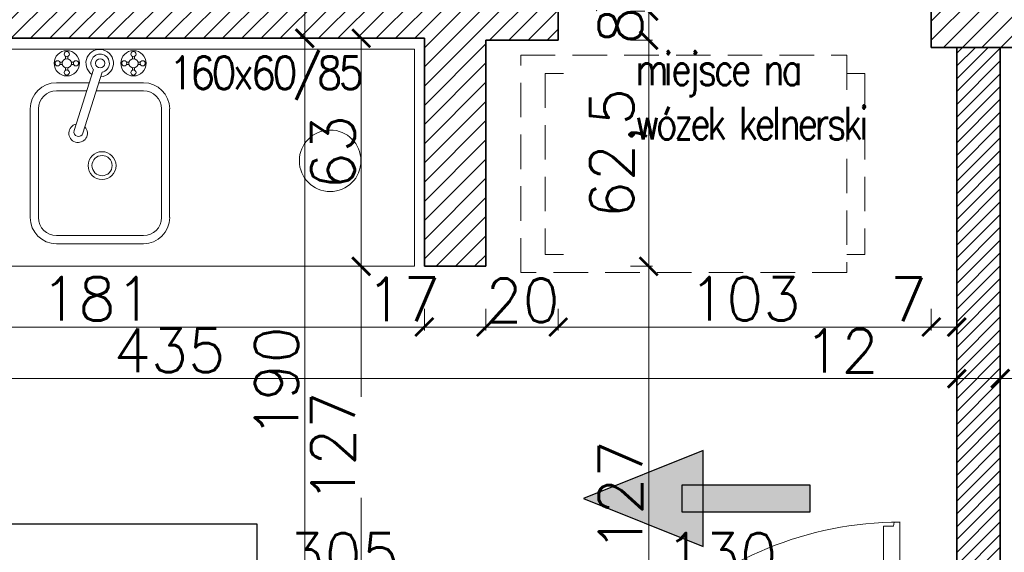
# Model space of a CAD drawing. Header units: millimetres. Extents: x -740 to 33545, y -26688 to 22494.
# Tile 115 of 256: x 9620 to 9891, y 10653 to 10800. Entities that reach past the tile are written whole.
import ezdxf
from ezdxf.lldxf.tags import DXFTag

# ---------------------------------------------------------------- set-up
doc = ezdxf.new("R2010")
doc.units = ezdxf.units.MM
doc.header["$MEASUREMENT"] = 0
doc.linetypes.add('DASHED2', pattern=[9.525, 6.35, -3.175])
doc.layers.get('Defpoints').update_dxf_attribs({"color": 252})
for name, color, linetype in [('_I_EKO_PODKLAD 3', 252, 'Continuous'), ('stolarka', 252, 'Continuous'), ('tabelki opis', 252, 'Continuous')]:
    doc.layers.add(name, color=color, linetype=linetype)
for name, color, linetype, lineweight in [('A_istniejące ściany', 252, 'Continuous', 35), ('A_projektowane sciany', 252, 'Continuous', 35), ('A_wyposażenie', 252, 'Continuous', 9), ('l.wypełnien', 252, 'Continuous', 5), ('wymiarowanie', 252, 'Continuous', 9)]:
    doc.layers.add(name, color=color, linetype=linetype, lineweight=lineweight)
doc.styles.add('1-100', font='simplex.shx', dxfattribs={"width": 0.8, "height": 15})
doc.styles.add('1-500', font='simplex.shx', dxfattribs={"width": 0.9, "height": 70})
doc.styles.add('styl2', font='simplex.shx')
tags = doc.linetypes.add('ICAD_ISO03W100', pattern=[30, 12, -18]).pattern_tags.tags
tags[6:7] = [DXFTag(74, 4), DXFTag(75, 0), DXFTag(340, '0'), DXFTag(46, 1.0), DXFTag(50, 0.0), DXFTag(44, 0.0), DXFTag(45, 0.0)]
tags[4:5] = [DXFTag(74, 4), DXFTag(75, 0), DXFTag(340, '0'), DXFTag(46, 1.0), DXFTag(50, 0.0), DXFTag(44, 0.0), DXFTag(45, 0.0)]
doc.dimstyles.new('Skala 1-50', dxfattribs={"dimtxt": 12, "dimasz": 5, "dimexe": 1, "dimexo": 1, "dimgap": 1.5, "dimtad": 1, "dimdec": 1, "dimrnd": 0.5, "dimtxsty": 'styl2', "dimblk": 'ARCHTICK', "dimcen": 5, "dimadec": 0, "dimazin": 0, "dimtfac": 1, "dimtdec": 1, "dimtmove": 1, "dimatfit": 3, "dimldrblk": 'ARCHTICK', "dimfxl": 0, "dimlwd": -1, "dimlwe": -1, "dimarcsym": 0})

# ---------------------------------------------------------------- blocks, each defined once
blk = doc.blocks.new('_ArchTick')
at = {"color": 0, "linetype": 'ByBlock', "const_width": 0.15}
blk.add_lwpolyline([(-0.5, -0.5), (0.5, 0.5)], dxfattribs=at)
blk = doc.blocks.new('*D2230')
at = {"layer": 'Defpoints', "color": 0}
for p in [(9878.23, 10718.85), (9443.47, 10717.39), (9878.23, 10700.5)]:
    blk.add_point(p, dxfattribs=at)
at = {"layer": 'wymiarowanie', "color": 0}
for p, q in [((9443.47, 10705.5), (9443.47, 10699.5)), ((9878.23, 10705.5), (9878.23, 10699.5)), ((9443.47, 10700.5), (9878.23, 10700.5))]:
    blk.add_line(p, q, dxfattribs=at)
at = {"layer": 'wymiarowanie', "color": 0, "xscale": 5, "yscale": 5, "zscale": 5, "rotation": 180}
blk.add_blockref('_ArchTick', (9443.47, 10700.5), dxfattribs=at)
at = {"layer": 'wymiarowanie', "color": 0, "xscale": 5, "yscale": 5, "zscale": 5}
blk.add_blockref('_ArchTick', (9878.23, 10700.5), dxfattribs=at)
at = {"layer": 'wymiarowanie', "color": 0, "insert": (9660.85, 10708.3), "char_height": 12, "attachment_point": 5, "style": 'styl2'}
blk.add_mtext('435', dxfattribs=at)
blk = doc.blocks.new('*D2231')
at = {"layer": 'Defpoints', "color": 0}
for p in [(9878.23, 10718.85), (9890.23, 10720.76), (9890.23, 10700.5)]:
    blk.add_point(p, dxfattribs=at)
at = {"layer": 'wymiarowanie', "color": 0}
for p, q in [((9878.23, 10705.5), (9878.23, 10699.5)), ((9890.23, 10705.5), (9890.23, 10699.5)), ((9878.23, 10700.5), (9837.11, 10700.5)), ((9878.23, 10700.5), (9890.23, 10700.5))]:
    blk.add_line(p, q, dxfattribs=at)
at = {"layer": 'wymiarowanie', "color": 0, "xscale": 5, "yscale": 5, "zscale": 5, "rotation": 180}
blk.add_blockref('_ArchTick', (9878.23, 10700.5), dxfattribs=at)
at = {"layer": 'wymiarowanie', "color": 0, "xscale": 5, "yscale": 5, "zscale": 5}
blk.add_blockref('_ArchTick', (9890.23, 10700.5), dxfattribs=at)
at = {"layer": 'wymiarowanie', "color": 0, "insert": (9846.37, 10708.15), "char_height": 12, "attachment_point": 5, "style": 'styl2'}
blk.add_mtext('12', dxfattribs=at)
blk = doc.blocks.new('*D2232')
at = {"layer": 'Defpoints', "color": 0}
for p in [(10052.23, 10727.2), (9890.23, 10720.76), (10052.23, 10700.5)]:
    blk.add_point(p, dxfattribs=at)
at = {"layer": 'wymiarowanie', "color": 0}
for p, q in [((9890.23, 10705.5), (9890.23, 10699.5)), ((10052.23, 10705.5), (10052.23, 10699.5)), ((9890.23, 10700.5), (10052.23, 10700.5))]:
    blk.add_line(p, q, dxfattribs=at)
at = {"layer": 'wymiarowanie', "color": 0, "xscale": 5, "yscale": 5, "zscale": 5, "rotation": 180}
blk.add_blockref('_ArchTick', (9890.23, 10700.5), dxfattribs=at)
at = {"layer": 'wymiarowanie', "color": 0, "xscale": 5, "yscale": 5, "zscale": 5}
blk.add_blockref('_ArchTick', (10052.23, 10700.5), dxfattribs=at)
at = {"layer": 'wymiarowanie', "color": 0, "insert": (9971.23, 10708.3), "char_height": 12, "attachment_point": 5, "style": 'styl2'}
blk.add_mtext('162', dxfattribs=at)
blk = doc.blocks.new('*D2245')
at = {"layer": 'Defpoints', "color": 0}
for p in [(9713.4, 10834.32), (9698.22, 10794.52), (9713.4, 10794.52)]:
    blk.add_point(p, dxfattribs=at)
at = {"layer": 'wymiarowanie', "color": 0}
for p, q in [((9703.22, 10834.32), (9697.22, 10834.32)), ((9698.22, 10834.32), (9698.22, 10794.52)), ((9703.22, 10794.52), (9697.22, 10794.52))]:
    blk.add_line(p, q, dxfattribs=at)
at = {"layer": 'wymiarowanie', "color": 0, "xscale": 5, "yscale": 5, "zscale": 5}
for p, rotation in [((9698.22, 10834.32), 90), ((9698.22, 10794.52), 270)]:
    blk.add_blockref('_ArchTick', p, dxfattribs=dict(at, rotation=rotation))
at = {"layer": 'wymiarowanie', "color": 0, "insert": (9690.42, 10814.42), "char_height": 12, "attachment_point": 5, "rotation": 90, "style": 'styl2'}
blk.add_mtext('40', dxfattribs=at)
blk = doc.blocks.new('*D2246')
at = {"layer": 'Defpoints', "color": 0}
for p in [(9713.4, 10794.52), (9698.22, 10604.52), (9731.23, 10604.52)]:
    blk.add_point(p, dxfattribs=at)
at = {"layer": 'wymiarowanie', "color": 0}
for p, q in [((9703.22, 10794.52), (9697.22, 10794.52)), ((9698.22, 10794.52), (9698.22, 10604.52)), ((9703.22, 10604.52), (9697.22, 10604.52))]:
    blk.add_line(p, q, dxfattribs=at)
at = {"layer": 'wymiarowanie', "color": 0, "xscale": 5, "yscale": 5, "zscale": 5}
for p, rotation in [((9698.22, 10794.52), 90), ((9698.22, 10604.52), 270)]:
    blk.add_blockref('_ArchTick', p, dxfattribs=dict(at, rotation=rotation))
at = {"layer": 'wymiarowanie', "color": 0, "insert": (9690.42, 10699.52), "char_height": 12, "attachment_point": 5, "rotation": 90, "style": 'styl2'}
blk.add_mtext('190', dxfattribs=at)
blk = doc.blocks.new('*D2558')
at = {"layer": 'Defpoints', "color": 0}
for p in [(9550.47, 10737.08), (9731.23, 10737.08), (9731.23, 10714.75)]:
    blk.add_point(p, dxfattribs=at)
at = {"layer": 'wymiarowanie', "color": 0}
for p, q in [((9550.47, 10719.75), (9550.47, 10713.75)), ((9731.23, 10719.75), (9731.23, 10713.75)), ((9550.47, 10714.75), (9731.23, 10714.75))]:
    blk.add_line(p, q, dxfattribs=at)
at = {"layer": 'wymiarowanie', "color": 0, "xscale": 5, "yscale": 5, "zscale": 5, "rotation": 180}
blk.add_blockref('_ArchTick', (9550.47, 10714.75), dxfattribs=at)
at = {"layer": 'wymiarowanie', "color": 0, "xscale": 5, "yscale": 5, "zscale": 5}
blk.add_blockref('_ArchTick', (9731.23, 10714.75), dxfattribs=at)
at = {"layer": 'wymiarowanie', "color": 0, "insert": (9640.85, 10722.55), "char_height": 12, "attachment_point": 5, "style": 'styl2'}
blk.add_mtext('181', dxfattribs=at)
blk = doc.blocks.new('*D2559')
at = {"layer": 'Defpoints', "color": 0}
for p in [(9731.23, 10737.08), (9748.23, 10736.54), (9748.23, 10714.75)]:
    blk.add_point(p, dxfattribs=at)
at = {"layer": 'wymiarowanie', "color": 0}
for p, q in [((9731.23, 10719.75), (9731.23, 10713.75)), ((9748.23, 10719.75), (9748.23, 10713.75)), ((9731.23, 10714.75), (9748.23, 10714.75))]:
    blk.add_line(p, q, dxfattribs=at)
at = {"layer": 'wymiarowanie', "color": 0, "xscale": 5, "yscale": 5, "zscale": 5, "rotation": 180}
blk.add_blockref('_ArchTick', (9731.23, 10714.75), dxfattribs=at)
at = {"layer": 'wymiarowanie', "color": 0, "xscale": 5, "yscale": 5, "zscale": 5}
blk.add_blockref('_ArchTick', (9748.23, 10714.75), dxfattribs=at)
at = {"layer": 'wymiarowanie', "color": 0, "insert": (9725.38, 10722.4), "char_height": 12, "attachment_point": 5, "style": 'styl2'}
blk.add_mtext('17', dxfattribs=at)
blk = doc.blocks.new('*D2560')
at = {"layer": 'Defpoints', "color": 0}
for p in [(9748.23, 10736.54), (9768.19, 10736.54), (9768.19, 10714.75)]:
    blk.add_point(p, dxfattribs=at)
at = {"layer": 'wymiarowanie', "color": 0}
for p, q in [((9748.23, 10719.75), (9748.23, 10713.75)), ((9768.19, 10719.75), (9768.19, 10713.75)), ((9748.23, 10714.75), (9768.19, 10714.75))]:
    blk.add_line(p, q, dxfattribs=at)
at = {"layer": 'wymiarowanie', "color": 0, "xscale": 5, "yscale": 5, "zscale": 5, "rotation": 180}
blk.add_blockref('_ArchTick', (9748.23, 10714.75), dxfattribs=at)
at = {"layer": 'wymiarowanie', "color": 0, "xscale": 5, "yscale": 5, "zscale": 5}
blk.add_blockref('_ArchTick', (9768.19, 10714.75), dxfattribs=at)
at = {"layer": 'wymiarowanie', "color": 0, "insert": (9758.32, 10722.12), "char_height": 12, "attachment_point": 5, "style": 'styl2'}
blk.add_mtext('20', dxfattribs=at)
blk = doc.blocks.new('*D2561')
at = {"layer": 'Defpoints', "color": 0}
for p in [(9768.19, 10736.54), (9871.19, 10734.54), (9871.19, 10714.75)]:
    blk.add_point(p, dxfattribs=at)
at = {"layer": 'wymiarowanie', "color": 0}
for p, q in [((9768.19, 10719.75), (9768.19, 10713.75)), ((9871.19, 10719.75), (9871.19, 10713.75)), ((9768.19, 10714.75), (9871.19, 10714.75))]:
    blk.add_line(p, q, dxfattribs=at)
at = {"layer": 'wymiarowanie', "color": 0, "xscale": 5, "yscale": 5, "zscale": 5, "rotation": 180}
blk.add_blockref('_ArchTick', (9768.19, 10714.75), dxfattribs=at)
at = {"layer": 'wymiarowanie', "color": 0, "xscale": 5, "yscale": 5, "zscale": 5}
blk.add_blockref('_ArchTick', (9871.19, 10714.75), dxfattribs=at)
at = {"layer": 'wymiarowanie', "color": 0, "insert": (9819.69, 10722.55), "char_height": 12, "attachment_point": 5, "style": 'styl2'}
blk.add_mtext('103', dxfattribs=at)
blk = doc.blocks.new('*D2562')
at = {"layer": 'Defpoints', "color": 0}
for p in [(9871.19, 10734.54), (9878.23, 10734.54), (9878.23, 10714.75)]:
    blk.add_point(p, dxfattribs=at)
at = {"layer": 'wymiarowanie', "color": 0}
for p, q in [((9871.19, 10719.75), (9871.19, 10713.75)), ((9878.23, 10719.75), (9878.23, 10713.75)), ((9871.19, 10714.75), (9878.23, 10714.75))]:
    blk.add_line(p, q, dxfattribs=at)
at = {"layer": 'wymiarowanie', "color": 0, "xscale": 5, "yscale": 5, "zscale": 5, "rotation": 180}
blk.add_blockref('_ArchTick', (9871.19, 10714.75), dxfattribs=at)
at = {"layer": 'wymiarowanie', "color": 0, "xscale": 5, "yscale": 5, "zscale": 5}
blk.add_blockref('_ArchTick', (9878.23, 10714.75), dxfattribs=at)
at = {"layer": 'wymiarowanie', "color": 0, "insert": (9864.87, 10722.4), "char_height": 12, "attachment_point": 5, "style": 'styl2'}
blk.add_mtext('7', dxfattribs=at)
blk = doc.blocks.new('*D2578')
at = {"layer": 'Defpoints', "color": 0}
for p in [(9748.23, 10644.04), (9748.23, 10627.51), (9878.23, 10627.51)]:
    blk.add_point(p, dxfattribs=at)
at = {"layer": 'wymiarowanie', "color": 0}
for p, q in [((9748.23, 10639.04), (9748.23, 10645.04)), ((9878.23, 10644.04), (9748.23, 10644.04)), ((9878.23, 10639.04), (9878.23, 10645.04))]:
    blk.add_line(p, q, dxfattribs=at)
at = {"layer": 'wymiarowanie', "color": 0, "xscale": 5, "yscale": 5, "zscale": 5, "rotation": 180}
blk.add_blockref('_ArchTick', (9748.23, 10644.04), dxfattribs=at)
at = {"layer": 'wymiarowanie', "color": 0, "xscale": 5, "yscale": 5, "zscale": 5}
blk.add_blockref('_ArchTick', (9878.23, 10644.04), dxfattribs=at)
at = {"layer": 'wymiarowanie', "color": 0, "insert": (9813.23, 10651.84), "char_height": 12, "attachment_point": 5, "style": 'styl2'}
blk.add_mtext('130', dxfattribs=at)
blk = doc.blocks.new('*D2579')
at = {"layer": 'Defpoints', "color": 0}
for p in [(9443.47, 10644.04), (9443.47, 10627.51), (9748.23, 10627.51)]:
    blk.add_point(p, dxfattribs=at)
at = {"layer": 'wymiarowanie', "color": 0}
for p, q in [((9443.47, 10639.04), (9443.47, 10645.04)), ((9443.47, 10644.04), (9694.08, 10644.04)), ((9748.23, 10644.04), (9723.51, 10644.04)), ((9748.23, 10639.04), (9748.23, 10645.04))]:
    blk.add_line(p, q, dxfattribs=at)
at = {"layer": 'wymiarowanie', "color": 0, "xscale": 5, "yscale": 5, "zscale": 5, "rotation": 180}
blk.add_blockref('_ArchTick', (9443.47, 10644.04), dxfattribs=at)
at = {"layer": 'wymiarowanie', "color": 0, "xscale": 5, "yscale": 5, "zscale": 5}
blk.add_blockref('_ArchTick', (9748.23, 10644.04), dxfattribs=at)
at = {"layer": 'wymiarowanie', "color": 0, "insert": (9708.8, 10651.84), "char_height": 12, "attachment_point": 5, "style": 'styl2'}
blk.add_mtext('305', dxfattribs=at)
blk = doc.blocks.new('*D2737')
at = {"layer": 'Defpoints', "color": 0}
for p in [(9731.23, 10794.52), (9713.8, 10731.52), (9731.23, 10731.52)]:
    blk.add_point(p, dxfattribs=at)
at = {"layer": 'wymiarowanie', "color": 0}
for p, q in [((9718.8, 10794.52), (9712.8, 10794.52)), ((9713.8, 10794.52), (9713.8, 10731.52)), ((9718.8, 10731.52), (9712.8, 10731.52))]:
    blk.add_line(p, q, dxfattribs=at)
at = {"layer": 'wymiarowanie', "color": 0, "xscale": 5, "yscale": 5, "zscale": 5}
for p, rotation in [((9713.8, 10794.52), 90), ((9713.8, 10731.52), 270)]:
    blk.add_blockref('_ArchTick', p, dxfattribs=dict(at, rotation=rotation))
at = {"layer": 'wymiarowanie', "color": 0, "insert": (9706, 10763.02), "char_height": 12, "attachment_point": 5, "rotation": 90, "style": 'styl2'}
blk.add_mtext('63', dxfattribs=at)
blk = doc.blocks.new('*D2738')
at = {"layer": 'Defpoints', "color": 0}
for p in [(9731.23, 10731.52), (9713.8, 10604.52), (9739.73, 10604.52)]:
    blk.add_point(p, dxfattribs=at)
at = {"layer": 'wymiarowanie', "color": 0}
for p, q in [((9718.8, 10731.52), (9712.8, 10731.52)), ((9713.8, 10731.52), (9713.8, 10695.5)), ((9713.8, 10604.52), (9713.8, 10667.57)), ((9718.8, 10604.52), (9712.8, 10604.52))]:
    blk.add_line(p, q, dxfattribs=at)
at = {"layer": 'wymiarowanie', "color": 0, "xscale": 5, "yscale": 5, "zscale": 5}
for p, rotation in [((9713.8, 10731.52), 90), ((9713.8, 10604.52), 270)]:
    blk.add_blockref('_ArchTick', p, dxfattribs=dict(at, rotation=rotation))
at = {"layer": 'wymiarowanie', "color": 0, "insert": (9706, 10681.54), "char_height": 12, "attachment_point": 5, "rotation": 90, "style": 'styl2'}
blk.add_mtext('127', dxfattribs=at)
blk = doc.blocks.new('*D2742')
at = {"layer": 'Defpoints', "color": 0}
for p in [(9768.19, 10801.99), (9768.19, 10793.99), (9793.17, 10793.99)]:
    blk.add_point(p, dxfattribs=at)
at = {"layer": 'wymiarowanie', "color": 0}
for p, q in [((9788.17, 10801.99), (9794.17, 10801.99)), ((9793.17, 10801.99), (9793.17, 10793.99)), ((9788.17, 10793.99), (9794.17, 10793.99))]:
    blk.add_line(p, q, dxfattribs=at)
at = {"layer": 'wymiarowanie', "color": 0, "xscale": 5, "yscale": 5, "zscale": 5}
for p, rotation in [((9793.17, 10801.99), 90), ((9793.17, 10793.99), 270)]:
    blk.add_blockref('_ArchTick', p, dxfattribs=dict(at, rotation=rotation))
at = {"layer": 'wymiarowanie', "color": 0, "insert": (9785.37, 10797.99), "char_height": 12, "attachment_point": 5, "rotation": 90, "style": 'styl2'}
blk.add_mtext('8', dxfattribs=at)
blk = doc.blocks.new('*D2743')
at = {"layer": 'Defpoints', "color": 0}
for p in [(9768.19, 10793.99), (9748.23, 10731.52), (9793.17, 10731.52)]:
    blk.add_point(p, dxfattribs=at)
at = {"layer": 'wymiarowanie', "color": 0}
for p, q in [((9788.17, 10793.99), (9794.17, 10793.99)), ((9793.17, 10793.99), (9793.17, 10731.52)), ((9788.17, 10731.52), (9794.17, 10731.52))]:
    blk.add_line(p, q, dxfattribs=at)
at = {"layer": 'wymiarowanie', "color": 0, "xscale": 5, "yscale": 5, "zscale": 5}
for p, rotation in [((9793.17, 10793.99), 90), ((9793.17, 10731.52), 270)]:
    blk.add_blockref('_ArchTick', p, dxfattribs=dict(at, rotation=rotation))
at = {"layer": 'wymiarowanie', "color": 0, "insert": (9784.82, 10762.76), "char_height": 12, "attachment_point": 5, "rotation": 90, "style": 'styl2'}
blk.add_mtext('62,5', dxfattribs=at)
blk = doc.blocks.new('*D2744')
at = {"layer": 'Defpoints', "color": 0}
for p in [(9748.23, 10731.52), (9748.23, 10604.52), (9793.17, 10604.52)]:
    blk.add_point(p, dxfattribs=at)
at = {"layer": 'wymiarowanie', "color": 0}
for p, q in [((9788.17, 10731.52), (9794.17, 10731.52)), ((9793.17, 10731.52), (9793.17, 10604.52)), ((9788.17, 10604.52), (9794.17, 10604.52))]:
    blk.add_line(p, q, dxfattribs=at)
at = {"layer": 'wymiarowanie', "color": 0, "xscale": 5, "yscale": 5, "zscale": 5}
for p, rotation in [((9793.17, 10731.52), 90), ((9793.17, 10604.52), 270)]:
    blk.add_blockref('_ArchTick', p, dxfattribs=dict(at, rotation=rotation))
at = {"layer": 'wymiarowanie', "color": 0, "insert": (9785.37, 10668.02), "char_height": 12, "attachment_point": 5, "rotation": 90, "style": 'styl2'}
blk.add_mtext('127', dxfattribs=at)

msp = doc.modelspace()

# ---------------------------------------------------------------- hatches: boundary and pattern name
at = {"layer": '_I_EKO_PODKLAD 3'}
for points in [[(9808.16, 10680.68), (9775.12, 10667.39), (9808.16, 10654.11)], [(9808.16, 10680.68), (9775.12, 10667.39), (9808.16, 10654.11)], [(9807.39, 10663.7), (9807.39, 10671.08), (9837.75, 10671.08), (9837.75, 10663.7)], [(9807.39, 10663.7), (9807.39, 10671.08), (9837.75, 10671.08), (9837.75, 10663.7)]]:
    msp.add_hatch(color=252, dxfattribs=at).paths.add_polyline_path(points)
at = {"layer": 'l.wypełnien'}
h = msp.add_hatch(dxfattribs=at)
h.set_pattern_fill('ANSI31', color=256, scale=30, style=0)
h.paths.add_polyline_path([(8887.19, 10284.84), (8887.19, 10539.8), (8932.19, 10539.8), (8932.19, 10402.52), (9059.57, 10402.52), (9368.19, 10402.52), (9394.23, 10402.52), (9416.72, 10402.52), (9416.72, 10359.34), (9405.31, 10359.34), (9376.25, 10359.34), (8932.19, 10359.34), (8932.19, 10284.84)])
h.paths.add_polyline_path([(9871.19, 10801.99), (9871.19, 10791.99), (9878.23, 10791.99), (9890.23, 10791.99), (10052.23, 10791.99), (10052.23, 10564.52), (10066.23, 10564.52), (10066.23, 10706), (10066.23, 10711.93), (10066.23, 10711.98), (10066.23, 10728.73), (10066.23, 10765.23), (10066.23, 10776), (10066.23, 10781.93), (10066.23, 10781.98), (10066.23, 10781.93), (10066.23, 10776), (10066.22, 10776), (10066.23, 10781.93), (10066.23, 10781.98), (10066.23, 10791.99), (10125.49, 10791.99), (10125.49, 10808.08), (10125.49, 10819.93), (10125.49, 10834.32), (10058.81, 10834.32), (9924.19, 10834.32), (9924.19, 10862.32), (9879.19, 10862.32), (9879.19, 10834.32), (9871.19, 10834.32), (9871.19, 10801.99)])
h.paths.add_polyline_path([(9570.47, 10794.52), (9731.23, 10794.52), (9731.23, 10731.52), (9748.23, 10731.52), (9748.23, 10793.99), (9768.19, 10793.99), (9768.19, 10801.99), (9781.19, 10801.99), (9781.19, 10834.32), (9769.78, 10834.32), (9645.19, 10834.32), (9645.19, 10833.52), (9604.19, 10833.52), (9570.47, 10833.52)])
h.paths.add_polyline_path([(9394.23, 10794.52), (9428.47, 10794.52), (9428.47, 10833.52), (9388.19, 10833.52), (9388.19, 10794.52), (9394.23, 10794.52)])
h.paths.add_polyline_path([(9428.47, 10794.52), (9428.47, 10833.52), (9448.47, 10833.52), (9448.47, 10794.52)])
h.paths.add_polyline_path([(9550.47, 10794.52), (9570.47, 10794.52), (9570.47, 10833.52), (9550.47, 10833.52)])
h.paths.add_polyline_path([(9368.19, 10794.52), (9388.19, 10794.52), (9388.19, 10833.52), (9368.19, 10833.52)])
h.paths.add_polyline_path([(9604.19, 10833.52), (9604.19, 10849.32), (9645.19, 10849.32), (9645.19, 10833.52)])
h.paths.add_polyline_path([(9368.19, 10422.52), (9368.19, 10402.52), (9394.23, 10402.52), (9394.23, 10422.52)])
h.paths.add_polyline_path([(9368.19, 10774.52), (9394.23, 10774.52), (9394.23, 10794.52), (9368.19, 10794.52)])
h = msp.add_hatch(dxfattribs=at)
h.set_pattern_fill('ANSI31', color=256, scale=20, style=0)
h.paths.add_polyline_path([(9636.23, 10592.52), (9636.23, 10604.52), (9443.47, 10604.52), (9443.47, 10794.52), (9431.47, 10794.52), (9431.47, 10604.52), (9394.23, 10604.52), (9394.23, 10592.52)])
h.paths.add_polyline_path([(9864.23, 10552.52), (9864.23, 10564.52), (9878.23, 10564.52), (9878.23, 10791.99), (9890.23, 10791.99), (9890.23, 10564.52), (9900.23, 10564.52), (9900.23, 10552.52)])
h.paths.add_polyline_path([(9731.23, 10604.52), (9731.23, 10592.52), (9736.23, 10592.52), (9736.23, 10516.52), (9748.23, 10516.52), (9748.23, 10552.52), (9762.23, 10552.52), (9762.23, 10564.52), (9748.23, 10564.52), (9748.23, 10604.52)])
h.paths.add_polyline_path([(9368.19, 10604.52), (9368.19, 10592.52), (9394.23, 10592.52), (9394.23, 10604.52)])
h.paths.add_polyline_path([(9748.23, 10402.52), (9748.23, 10414.52), (9736.23, 10414.52), (9736.23, 10402.52)])

# ---------------------------------------------------------------- linework, layer by layer
at = {"layer": '_I_EKO_PODKLAD 3', "color": 252}
msp.add_lwpolyline([(9808.16, 10680.68), (9775.12, 10667.39), (9808.16, 10654.11), (9808.16, 10680.68)], dxfattribs=at)
msp.add_lwpolyline([(9808.16, 10680.68), (9775.12, 10667.39), (9808.16, 10654.11), (9808.16, 10680.68)], dxfattribs=at)
msp.add_lwpolyline([(9802.35, 10663.7), (9837.75, 10663.7), (9837.75, 10671.08), (9802.35, 10671.08)], close=True, dxfattribs=at)
msp.add_lwpolyline([(9802.35, 10663.7), (9837.75, 10663.7), (9837.75, 10671.08), (9802.35, 10671.08)], close=True, dxfattribs=at)
at = {"layer": 'A_istniejące ściany'}
for p, q in [((9768.19, 10793.99), (9748.23, 10793.99)), ((10052.23, 10791.99), (9871.19, 10791.99)), ((9731.23, 10731.52), (9748.23, 10731.52))]:
    msp.add_line(p, q, dxfattribs=at)
for points in [[(9871.19, 10834.32), (9871.19, 10791.99)], [(9731.23, 10794.52), (9550.47, 10794.52)]]:
    msp.add_lwpolyline(points, dxfattribs=at)
at = {"layer": 'A_istniejące ściany', "ltscale": 15}
for points in [[(9768.19, 10793.99), (9768.19, 10801.99)], [(9731.23, 10794.52), (9731.23, 10731.52)], [(9748.23, 10731.52), (9748.23, 10793.99)]]:
    msp.add_lwpolyline(points, dxfattribs=at)
at = {"layer": 'A_projektowane sciany'}
for p, q in [((9878.23, 10564.52), (9878.23, 10791.99)), ((9890.23, 10564.52), (9890.23, 10791.99))]:
    msp.add_line(p, q, dxfattribs=at)
at = {"layer": 'A_wyposażenie', "linetype": 'Continuous', "lineweight": 9}
for p, q in [((9632.19, 10788.81), (9632.19, 10789.49)), ((9632.19, 10788.81), (9632.19, 10789.49)), ((9632.83, 10788.8), (9632.83, 10789.49)), ((9632.83, 10788.8), (9632.83, 10789.49)), ((9650.61, 10788.81), (9650.61, 10789.49)), ((9650.61, 10788.81), (9650.61, 10789.49)), ((9651.24, 10788.8), (9651.24, 10789.49)), ((9651.24, 10788.8), (9651.24, 10789.49)), ((9631.29, 10787.91), (9630.6, 10787.91)), ((9631.29, 10787.91), (9630.6, 10787.91)), ((9631.28, 10787.27), (9630.6, 10787.27)), ((9631.28, 10787.27), (9630.6, 10787.27)), ((9633.73, 10787.91), (9634.41, 10787.91)), ((9633.73, 10787.91), (9634.41, 10787.91)), ((9633.73, 10787.27), (9634.41, 10787.27)), ((9633.73, 10787.27), (9634.41, 10787.27)), ((9649.71, 10787.91), (9649.02, 10787.91)), ((9649.71, 10787.91), (9649.02, 10787.91)), ((9649.7, 10787.27), (9649.02, 10787.27)), ((9649.7, 10787.27), (9649.02, 10787.27)), ((9652.14, 10787.27), (9652.83, 10787.27)), ((9652.14, 10787.27), (9652.83, 10787.27)), ((9652.15, 10787.91), (9652.83, 10787.91)), ((9652.15, 10787.91), (9652.83, 10787.91)), ((9632.19, 10786.37), (9632.19, 10785.68)), ((9632.19, 10786.37), (9632.19, 10785.68)), ((9632.83, 10786.36), (9632.83, 10785.68)), ((9632.83, 10786.36), (9632.83, 10785.68)), ((9634.54, 10769.02), (9639.85, 10785.88)), ((9634.54, 10769.02), (9639.85, 10785.88)), ((9642.27, 10785.11), (9636.97, 10768.26)), ((9642.27, 10785.11), (9636.97, 10768.26)), ((9650.61, 10786.37), (9650.61, 10785.68)), ((9650.61, 10786.37), (9650.61, 10785.68)), ((9651.24, 10786.36), (9651.24, 10785.68)), ((9651.24, 10786.36), (9651.24, 10785.68))]:
    msp.add_line(p, q, dxfattribs=at)
at = {"layer": 'A_wyposażenie', "linetype": 'DASHED2', "ltscale": 1.5}
for p, q in [((9764.61, 10784.81), (9764.61, 10734.81)), ((9764.61, 10784.81), (9764.61, 10734.81)), ((9852.86, 10784.81), (9852.86, 10734.81)), ((9852.86, 10784.81), (9852.86, 10734.81))]:
    msp.add_line(p, q, dxfattribs=at)
at = {"layer": 'A_wyposażenie', "ltscale": 7}
for p, q in [((9769.61, 10784.81), (9764.61, 10784.81)), ((9769.61, 10784.81), (9764.61, 10784.81)), ((9847.86, 10784.81), (9852.86, 10784.81)), ((9847.86, 10784.81), (9852.86, 10784.81)), ((9764.61, 10734.81), (9769.61, 10734.81)), ((9764.61, 10734.81), (9769.61, 10734.81)), ((9847.86, 10734.81), (9852.86, 10734.81)), ((9847.86, 10734.81), (9852.86, 10734.81))]:
    msp.add_line(p, q, dxfattribs=at)
at = {"layer": 'A_wyposażenie', "lineweight": 13}
for p, q in [((9629.67, 10782.23), (9638.7, 10782.23)), ((9629.67, 10782.23), (9638.7, 10782.23)), ((9641.36, 10782.23), (9653.67, 10782.23)), ((9641.36, 10782.23), (9653.67, 10782.23)), ((9629.67, 10779.99), (9637.99, 10779.99)), ((9629.67, 10779.99), (9637.99, 10779.99)), ((9640.66, 10779.99), (9653.67, 10779.99)), ((9640.66, 10779.99), (9653.67, 10779.99)), ((9622.42, 10744.99), (9622.42, 10774.99)), ((9622.42, 10744.99), (9622.42, 10774.99)), ((9624.67, 10744.99), (9624.67, 10774.99)), ((9624.67, 10744.99), (9624.67, 10774.99)), ((9658.67, 10774.99), (9658.67, 10744.99)), ((9658.67, 10774.99), (9658.67, 10744.99)), ((9660.91, 10774.99), (9660.91, 10744.99)), ((9660.91, 10774.99), (9660.91, 10744.99)), ((9653.67, 10739.99), (9629.67, 10739.99)), ((9653.67, 10739.99), (9629.67, 10739.99)), ((9653.67, 10737.74), (9629.67, 10737.74)), ((9653.67, 10737.74), (9629.67, 10737.74))]:
    msp.add_line(p, q, dxfattribs=at)
at = {"layer": 'A_wyposażenie', "ltscale": 0.1}
msp.add_lwpolyline([(9711.16, 10731.52), (9728.47, 10731.52), (9728.47, 10791.52), (9613.47, 10791.52), (9613.47, 10731.52), (9711.16, 10731.52)], dxfattribs=at)
at = {"layer": 'A_wyposażenie', "linetype": 'DASHED2', "ltscale": 1.5}
msp.add_lwpolyline([(9847.86, 10789.81), (9847.86, 10729.81), (9757.86, 10729.81), (9757.86, 10789.81), (9847.86, 10789.81)], dxfattribs=at)
msp.add_lwpolyline([(9847.86, 10789.81), (9847.86, 10729.81), (9757.86, 10729.81), (9757.86, 10789.81), (9847.86, 10789.81)], dxfattribs=at)
at = {"layer": 'A_wyposażenie', "linetype": 'Continuous', "lineweight": 9}
for centre, radius in [((9632.51, 10787.59), 3.49), ((9632.51, 10787.59), 3.49), ((9632.51, 10790.13), 0.71), ((9632.51, 10790.13), 0.71), ((9650.92, 10787.59), 3.49), ((9650.92, 10787.59), 3.49), ((9650.92, 10790.13), 0.71), ((9650.92, 10790.13), 0.71), ((9629.97, 10787.59), 0.71), ((9629.97, 10787.59), 0.71), ((9632.51, 10787.59), 1.27), ((9632.51, 10787.59), 1.27), ((9635.05, 10787.59), 0.71), ((9635.05, 10787.59), 0.71), ((9641.72, 10787.59), 1.27), ((9641.72, 10787.59), 1.27), ((9648.38, 10787.59), 0.71), ((9648.38, 10787.59), 0.71), ((9650.92, 10787.59), 1.27), ((9650.92, 10787.59), 1.27), ((9653.46, 10787.59), 0.71), ((9653.46, 10787.59), 0.71), ((9632.51, 10785.05), 0.71), ((9632.51, 10785.05), 0.71), ((9650.92, 10785.05), 0.71), ((9650.92, 10785.05), 0.71)]:
    msp.add_circle(centre, radius, dxfattribs=at)
at = {"layer": 'A_wyposażenie', "ltscale": 0.1}
msp.add_circle((9705.22, 10760.66), 8.5, dxfattribs=at)
at = {"layer": 'A_wyposażenie', "lineweight": 13}
for radius in [3.85, 3.85, 2.79, 2.79]:
    msp.add_circle((9642.25, 10759.33), radius, dxfattribs=at)
at = {"layer": 'A_wyposażenie', "linetype": 'Continuous', "lineweight": 9}
for centre, radius, start, end in [((9641.59, 10787.65), 3.79, 274.4411, 235.2067), ((9641.59, 10787.65), 3.79, 274.4411, 235.2067), ((9641.72, 10787.59), 2.54, 282.7843, 222.1966), ((9641.72, 10787.59), 2.54, 282.7843, 222.1966), ((9635.64, 10768.28), 2.56, 102.3042, 42.7752), ((9635.64, 10768.28), 2.56, 102.3042, 42.7752), ((9635.76, 10768.64), 1.27, 162.5397, 342.5397), ((9635.76, 10768.64), 1.27, 162.5397, 342.5397)]:
    msp.add_arc(centre, radius, start, end, dxfattribs=at)
at = {"layer": 'A_wyposażenie', "lineweight": 13}
for centre, radius, start, end in [((9629.67, 10774.99), 7.25, 90, 180), ((9629.67, 10774.99), 7.25, 90, 180), ((9653.67, 10774.99), 7.25, 0, 90), ((9653.67, 10774.99), 7.25, 0, 90), ((9629.67, 10774.99), 5, 90, 180), ((9629.67, 10774.99), 5, 90, 180), ((9653.67, 10774.99), 5, 0, 90), ((9653.67, 10774.99), 5, 0, 90), ((9629.67, 10744.99), 7.25, 180, 270), ((9629.67, 10744.99), 7.25, 180, 270), ((9629.67, 10744.99), 5, 180, 270), ((9629.67, 10744.99), 5, 180, 270), ((9653.67, 10744.99), 5, 270, 0), ((9653.67, 10744.99), 7.25, 270, 0), ((9653.67, 10744.99), 5, 270, 0), ((9653.67, 10744.99), 7.25, 270, 0)]:
    msp.add_arc(centre, radius, start, end, dxfattribs=at)
at = {"layer": 'stolarka', "lineweight": 9}
msp.add_lwpolyline([(9859.69, 10565.1), (9862.48, 10565.1), (9862.48, 10660.87), (9860.97, 10660.85), (9860.79, 10659.71), (9857.95, 10659.71), (9857.95, 10567.4), (9859.69, 10567.4), (9859.69, 10565.1)], dxfattribs=at)
at = {"layer": 'stolarka', "linetype": 'ICAD_ISO03W100', "lineweight": 13, "ltscale": 0.3}
msp.add_arc((9862.48, 10565.1), 95.77, 89.9469, 179.9997, dxfattribs=at)
at = {"layer": 'tabelki opis'}
msp.add_lwpolyline([(9520.31, 10640.04), (9685.04, 10640.04), (9685.04, 10660.32), (9520.31, 10660.32), (9520.31, 10640.04)], dxfattribs=at)

# ---------------------------------------------------------------- texts
at = {"layer": 'A_wyposażenie', "ltscale": 2, "insert": (9660.63, 10789.48), "char_height": 9, "width": 105.0162, "attachment_point": 1, "rotation": 0.0042, "style": '1-500'}
msp.add_mtext('{\\T0.85;160x60/85}', dxfattribs=at)
at = {"layer": 'A_wyposażenie', "ltscale": 0.15, "insert": (9789.45, 10778.53), "char_height": 9, "width": 263.1314, "attachment_point": 4, "style": '1-100'}
msp.add_mtext('{\\T0.8;miejsce na\\Pwózek kelnerski}', dxfattribs=at)
at = {"layer": 'tabelki opis', "insert": (9077.83, 10751.41), "char_height": 10.24, "width": 164.736, "attachment_point": 1}
msp.add_mtext('\\pi51.43296;{\\fCentury Gothic|b0|i1|c238|p34;KUCHNIA}', dxfattribs=at)
at = {"layer": 'wymiarowanie', "char_height": 12, "width": 621.5287, "attachment_point": 1}
for s, insert in [('\\pi621.52874;{\\fCentury Gothic|b0|i0|c238|p34;}\\P{\\fCentury Gothic|b0|i0|c238|p34;Daszek szklany systemowy o wym. 200 x 120 cm wykonany ze szkła }{\\fCentury Gothic|b0|i0|c238|p34;bezpiecznego 6.6.3 ESG/VSG}\\P{\\fCentury Gothic|b0|i0|c238|p34;mocowany na wspornikach w konstrukcji stalowej }\\P{\\fCentury Gothic|b0|i0|c238|p34;ocynkowancy i malowanych proszkowo w kolorze RAL 7016}', (2065.54, 10895.53)), ('\\pi202.60874;{\\fCentury Gothic|b0|i0|c238|p34;Pokrycie dachowe projektowana blachodachówka}\\P\\pi470.78474;{\\fCentury Gothic|b0|i0|c238|p34;w kolorze RAL 7016}', (5416.61, 10685.24))]:
    msp.add_mtext(s, dxfattribs=dict(at, insert=insert))

# ---------------------------------------------------------------- dimensions: what is measured, and where the dimension line sits
at = {"layer": 'wymiarowanie'}
for base, p1, p2, picture, middle in [((9698.22, 10794.52), (9713.4, 10834.32), (9713.4, 10794.52), '*D2245', (9690.42, 10814.42)), ((9698.22, 10604.52), (9713.4, 10794.52), (9731.23, 10604.52), '*D2246', (9690.42, 10699.52)), ((9713.8, 10731.52), (9731.23, 10794.52), (9731.23, 10731.52), '*D2737', (9706, 10763.02)), ((9793.17, 10731.52), (9768.19, 10793.99), (9748.23, 10731.52), '*D2743', (9784.82, 10762.76)), ((9793.17, 10604.52), (9748.23, 10731.52), (9748.23, 10604.52), '*D2744', (9785.37, 10668.02))]:
    dim = msp.add_linear_dim(base=base, p1=p1, p2=p2, angle=90, dimstyle='Skala 1-50', dxfattribs=at)
    dim.commit()
    dim.dimension.update_dxf_attribs({"geometry": picture, "text_midpoint": middle})
for base, p1, p2, picture, middle in [((9793.17, 10793.99), (9768.19, 10801.99), (9768.19, 10793.99), '*D2742', (9793.17, 10797.99)), ((9713.8, 10604.52), (9731.23, 10731.52), (9739.73, 10604.52), '*D2738', (9713.8, 10681.54))]:
    dim = msp.add_linear_dim(base=base, p1=p1, p2=p2, angle=90, dimstyle='Skala 1-50', dxfattribs=at)
    dim.commit()
    dim.dimension.update_dxf_attribs({"geometry": picture, "text_midpoint": middle, "dimtype": 160})
for base, p1, p2, picture, middle in [((9731.23, 10714.75), (9550.47, 10737.08), (9731.23, 10737.08), '*D2558', (9640.85, 10722.55)), ((9871.19, 10714.75), (9768.19, 10736.54), (9871.19, 10734.54), '*D2561', (9819.69, 10722.55)), ((10052.23, 10700.5), (9890.23, 10720.76), (10052.23, 10727.2), '*D2232', (9971.23, 10708.3)), ((9878.23, 10700.5), (9443.47, 10717.39), (9878.23, 10718.85), '*D2230', (9660.85, 10708.3)), ((9748.23, 10644.04), (9878.23, 10627.51), (9748.23, 10627.51), '*D2578', (9813.23, 10651.84))]:
    dim = msp.add_linear_dim(base=base, p1=p1, p2=p2, dimstyle='Skala 1-50', dxfattribs=at)
    dim.commit()
    dim.dimension.update_dxf_attribs({"geometry": picture, "text_midpoint": middle})
for base, p1, p2, picture, middle in [((9748.23, 10714.75), (9731.23, 10737.08), (9748.23, 10736.54), '*D2559', (9725.38, 10714.75)), ((9768.19, 10714.75), (9748.23, 10736.54), (9768.19, 10736.54), '*D2560', (9758.32, 10714.32)), ((9878.23, 10714.75), (9871.19, 10734.54), (9878.23, 10734.54), '*D2562', (9864.87, 10714.75)), ((9890.23, 10700.5), (9878.23, 10718.85), (9890.23, 10720.76), '*D2231', (9846.37, 10700.5)), ((9443.47, 10644.04), (9748.23, 10627.51), (9443.47, 10627.51), '*D2579', (9708.8, 10644.04))]:
    dim = msp.add_linear_dim(base=base, p1=p1, p2=p2, dimstyle='Skala 1-50', dxfattribs=at)
    dim.commit()
    dim.dimension.update_dxf_attribs({"geometry": picture, "text_midpoint": middle, "dimtype": 160})

doc.saveas('drawing.dxf')
